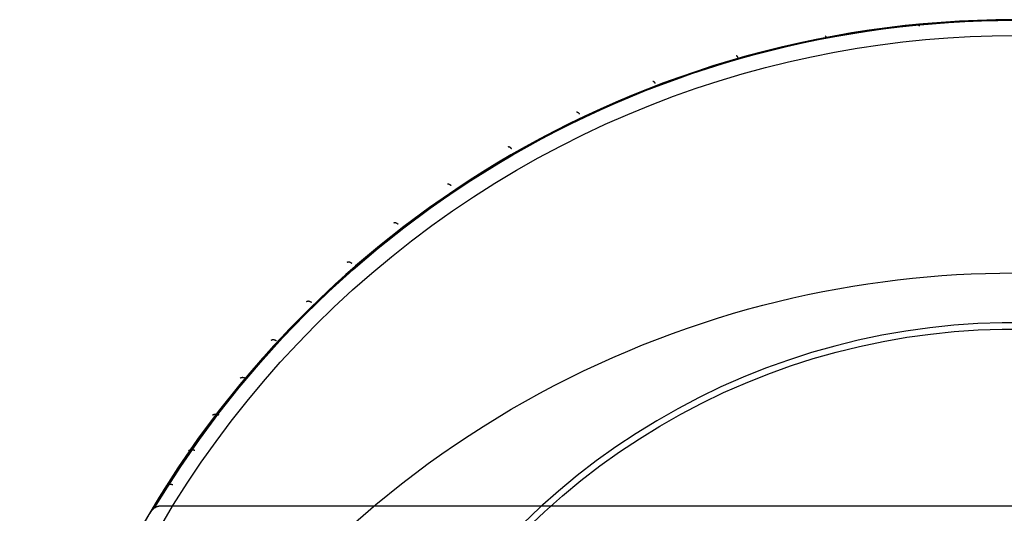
# Model space of a CAD drawing. Header units: millimetres. Extents: x -126 to 126, y -126 to 126.
# Tile 2 of 4: x -125 to -1, y 64 to 126. Entities that reach past the tile are written whole.
import ezdxf

# ---------------------------------------------------------------- set-up
doc = ezdxf.new("R2010")
doc.units = ezdxf.units.MM
doc.header["$MEASUREMENT"] = 0
doc.layers.add('Predefinito', color=5, linetype='Continuous')

msp = doc.modelspace()

# ---------------------------------------------------------------- linework, layer by layer
at = {"layer": 'Predefinito'}
for points in [[(-109.4798840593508, 62.37110698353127), (-107.2618396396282, 66.11276546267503), (-104.915969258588, 69.77563610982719), (-102.4450685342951, 73.35535381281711), (-99.85208208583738, 76.8476525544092), (-97.1401000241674, 80.24837049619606), (-94.31235426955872, 83.55345493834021), (-91.37221470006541, 86.75896714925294), (-88.3231851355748, 89.86108705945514), (-85.16889916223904, 92.85611781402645), (-81.91311580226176, 95.74049017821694), (-78.55971503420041, 98.51076679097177), (-75.11269316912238, 101.1636462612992), (-71.57615808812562, 103.6959671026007), (-67.95432434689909, 106.1047115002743), (-64.25150815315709, 108.3870089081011), (-60.47212222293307, 110.5401394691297), (-56.62067052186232, 112.5615372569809), (-52.7017428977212, 114.448793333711), (-48.72000961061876, 116.1996586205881), (-44.68021576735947, 117.8120465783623), (-40.5871756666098, 119.2840356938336), (-36.44576706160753, 120.6138717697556), (-32.26092534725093, 121.7999700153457), (-28.03763767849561, 122.8409169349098), (-23.78093702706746, 123.7354720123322), (-19.49589618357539, 124.4825691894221), (-15.18762171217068, 125.0813181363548), (-10.86124786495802, 125.5310053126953), (-6.521930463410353, 125.8310948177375), (-2.174840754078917, 125.981229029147), (2.174840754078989, 125.981229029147)], [(-107.1165957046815, 62.46627029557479), (-105.4888990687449, 65.17739004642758), (-103.7874433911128, 67.85400941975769), (-102.0133000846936, 70.49316708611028), (-100.1676972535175, 73.09194502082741), (-98.25201755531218, 75.64747878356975), (-96.26779525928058, 78.15696767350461), (-94.21671250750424, 80.61768468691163), (-92.10059479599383, 83.02698620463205), (-89.92140569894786, 85.38232133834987), (-87.6812408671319, 87.6812408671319), (-85.38232133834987, 89.92140569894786), (-83.02698620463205, 92.10059479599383), (-80.61768468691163, 94.21671250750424), (-78.15696767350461, 96.26779525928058), (-75.64747878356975, 98.25201755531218), (-73.09194502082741, 100.1676972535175), (-70.49316708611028, 102.0133000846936), (-67.85400941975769, 103.7874433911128), (-65.17739004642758, 105.4888990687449), (-62.46627029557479, 107.1165957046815), (-59.7236444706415, 108.6696199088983), (-56.95252953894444, 110.1472168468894), (-54.15595491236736, 111.5487899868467), (-51.33695238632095, 112.8739000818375), (-48.49854630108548, 114.1222634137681), (-45.64374398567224, 115.2937493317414), (-42.77552653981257, 116.3883771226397), (-39.89684000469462, 117.4063122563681), (-37.01058696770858, 118.3478620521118), (-34.11961864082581, 119.2134708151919), (-31.22672744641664, 120.0037144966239), (-28.33464013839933, 120.7192949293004), (-25.44601148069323, 121.3610336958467), (-22.56341849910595, 121.9298656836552), (-19.68935531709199, 122.4268323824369), (-16.82622858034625, 122.8530749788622), (-13.97635346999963, 123.2098273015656), (-11.14195029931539, 123.498408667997), (-8.325141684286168, 123.7202166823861), (-5.527950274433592, 123.8767200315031), (-2.752297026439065, 123.9694513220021), (-7.6e-15, 124)], [(-77.37273279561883, 99.4457652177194), (-80.66637096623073, 96.79326730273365), (-83.86914109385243, 94.0317349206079), (-86.97743536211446, 91.16427884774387), (-89.9877523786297, 88.19412918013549), (-92.89670111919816, 85.12463169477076), (-95.70100474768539, 81.95924408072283), (-98.39750430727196, 78.70153204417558), (-100.9831622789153, 75.35516529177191), (-103.4550660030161, 71.92391339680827), (-105.8104309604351, 68.41164155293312), (-108.0466039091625, 64.82230622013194), (-110.1610658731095, 61.15995066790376), (-112.1514349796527, 57.42870042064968), (-114.015469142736, 53.63275861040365), (-115.7510685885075, 49.77640124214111), (-117.3562782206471, 45.86397237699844), (-118.829289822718, 41.89987923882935), (-120.1684440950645, 37.8885872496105), (-121.3722325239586, 33.83461499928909), (-122.4392990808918, 29.74252915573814), (-123.368441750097, 25.61693932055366), (-124.1586138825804, 21.46249283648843), (-124.8089253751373, 17.28386955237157)], [(1.518764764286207, 87.97694785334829), (-1.518764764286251, 87.97694785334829), (-4.554484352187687, 87.8721040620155), (-7.584776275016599, 87.66254142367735), (-10.60602927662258, 87.34850967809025), (-13.61464287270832, 86.93038306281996), (-16.60703164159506, 86.40865986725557), (-19.5796294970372, 85.78396183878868), (-22.5288939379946, 85.0570334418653), (-25.45131027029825, 84.22874097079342), (-28.34339579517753, 83.30007151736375), (-31.20170395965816, 82.27213179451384), (-34.02282846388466, 81.14614681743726), (-36.80340732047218, 79.92345844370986), (-39.54012686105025, 78.60552377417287), (-42.22972568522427, 77.19391341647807), (-44.86899854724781, 75.69030961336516), (-47.45480017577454, 74.09650423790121), (-49.98404902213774, 72.41439665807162), (-52.45373093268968, 70.64599147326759), (-54.86090274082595, 68.79339612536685), (-57.2026957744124, 66.8588183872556), (-59.47631927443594, 64.84456373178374), (-61.67906372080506, 62.75303258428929)], [(-61.12601803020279, 62.1903571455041), (-58.94302450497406, 64.26313456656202), (-56.68978746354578, 66.25932839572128), (-54.36899213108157, 68.17655973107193), (-51.98340424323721, 70.01254377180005), (-49.53586675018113, 71.76509254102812), (-47.02929642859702, 73.43211749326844), (-44.46668040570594, 75.01163200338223), (-41.85107259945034, 76.50175373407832), (-39.18559007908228, 77.90070687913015), (-36.47340935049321, 79.20682427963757), (-33.71776257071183, 80.41854941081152), (-30.9219336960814, 81.5344382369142), (-28.089254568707, 82.55316093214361), (-25.2231009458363, 83.4735034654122), (-22.32688847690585, 84.29436904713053), (-19.40406863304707, 85.0147794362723), (-16.45812459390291, 85.63387610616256), (-13.49256709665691, 86.15092126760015), (-10.51093025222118, 86.56529874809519), (-7.516767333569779, 86.87651472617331), (-4.513646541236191, 87.08419831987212), (-1.505146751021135, 87.18810202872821), (1.505146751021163, 87.18810202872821)], [(-107.1912921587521, 65.00000000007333), (107.191292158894, 64.99999999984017)]]:
    msp.add_lwpolyline(points, dxfattribs=at)
at = {"layer": 'Predefinito', "extrusion": (0, -0.6958252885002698, 0.7182110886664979)}
msp.add_lwpolyline([(-107.191292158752, 46.68372076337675), (-105.001271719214, 51.58082738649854), (-102.6875336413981, 56.39095202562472), (-100.2527573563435, 61.10514534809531), (-97.70006272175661, 65.71467428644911), (-95.03299844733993, 70.2110741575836), (-92.25552672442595, 74.58619927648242), (-89.37200418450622, 78.83227144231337), (-86.38715937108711, 82.94192569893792), (-83.30606696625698, 86.90825280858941), (-80.13411906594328, 90.72483792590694), (-76.87699384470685, 94.3857950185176), (-73.54062199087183, 97.88579664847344), (-71.84463228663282, 99.5739332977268), (-70.131151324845, 101.2200988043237), (-68.40097547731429, 102.8237945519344), (-66.6549100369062, 104.3845605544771), (-64.89376802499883, 105.9019757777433), (-63.11836899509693, 107.3756583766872), (-61.32953783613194, 108.8052658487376), (-59.52810357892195, 110.1904951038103), (-57.7148982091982, 111.5310824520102), (-55.89075549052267, 112.8268035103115), (-54.05650980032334, 114.0774730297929), (-52.21299498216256, 115.2829446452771), (-50.36104321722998, 116.4431105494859), (-48.50148391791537, 117.557901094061), (-46.63514264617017, 118.627284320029), (-44.76284005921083, 119.6512654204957), (-42.88539088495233, 120.629886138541), (-41.00360292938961, 121.5632241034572), (-39.11827611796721, 122.4513921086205), (-37.2302015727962, 123.2945373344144), (-35.34016072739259, 124.0928405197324), (-33.4489244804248, 124.8465150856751), (-31.55725238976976, 125.5558062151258), (-29.66589190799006, 126.220989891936), (-27.77557766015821, 126.8423719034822), (-25.88703076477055, 127.4202868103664), (-24.00095819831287, 127.9550968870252), (-22.11805220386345, 128.4471910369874), (-20.23898974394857, 128.896983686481), (-18.3644319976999, 129.3049136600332), (-16.49502390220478, 129.671443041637), (-14.6313937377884, 129.9970560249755), (-12.7741527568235, 130.2822577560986), (-10.92389485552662, 130.5275731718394), (-9.081196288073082, 130.7335458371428), (-7.246615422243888, 130.9007367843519), (-5.420692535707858, 131.0297233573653), (-3.60394965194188, 131.1210980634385), (-1.79689041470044, 131.1754674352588), (1.367368e-10, 131.1934509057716), (1.796890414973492, 131.1754674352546), (3.603949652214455, 131.1210980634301), (5.420692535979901, 131.0297233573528), (7.246615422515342, 130.9007367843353), (9.081196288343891, 130.733545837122), (10.92389485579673, 130.5275731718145), (12.77415275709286, 130.2822577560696), (14.63139373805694, 129.9970560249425), (16.49502390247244, 129.6714430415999), (18.36443199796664, 129.3049136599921), (20.23898974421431, 128.896983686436), (22.11805220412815, 128.4471910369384), (24.00095819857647, 127.9550968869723), (25.88703076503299, 127.4202868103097), (27.77557766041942, 126.8423719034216), (29.66589190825, 126.2209898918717), (31.55725239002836, 125.5558062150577), (33.448924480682, 124.8465150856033), (35.34016072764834, 124.092840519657), (37.23020157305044, 123.2945373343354), (39.1182761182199, 122.4513921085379), (41.00360292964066, 121.5632241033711), (42.88539088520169, 120.6298861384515), (44.76284005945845, 119.6512654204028), (46.63514264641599, 118.6272843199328), (48.50148391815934, 117.5579010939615), (50.36104321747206, 116.4431105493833), (52.21299498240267, 115.2829446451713), (54.05650980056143, 114.077473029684), (55.89075549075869, 112.8268035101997), (57.7148982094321, 111.5310824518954), (59.52810357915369, 110.1904951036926), (61.32953783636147, 108.8052658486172), (63.11836899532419, 107.375658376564), (64.89376802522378, 105.9019757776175), (66.65491003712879, 104.3845605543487), (68.40097547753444, 102.8237945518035), (70.1311513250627, 101.2200988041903), (71.84463228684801, 99.57393329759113), (73.54062199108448, 97.88579664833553), (76.87699384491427, 94.38579501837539), (80.1341190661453, 90.72483792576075), (83.30606696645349, 86.9082528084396), (86.38715937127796, 82.94192569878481), (89.37200418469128, 78.83227144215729), (92.25552672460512, 74.58619927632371), (95.0329984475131, 70.2110741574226), (97.70006272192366, 65.71467428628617), (100.2527573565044, 61.10514534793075), (102.6875336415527, 56.39095202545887), (105.0012717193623, 51.5808273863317), (107.191292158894, 46.68372076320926)], dxfattribs=at)
at = {"layer": 'Predefinito', "extrusion": (0.9835308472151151, 0.1298097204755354, 0.1257637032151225)}
msp.add_lwpolyline([(126.0000000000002, 58.01668451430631), (125.9996956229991, 57.99201345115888), (125.998776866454, 57.96723988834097), (125.9972360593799, 57.94238618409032), (125.9950665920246, 57.9174752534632), (125.9922629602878, 57.89253050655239), (125.9888208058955, 57.86757578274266), (125.9847369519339, 57.84263528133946), (125.9800094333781, 57.81773348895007), (125.9746375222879, 57.79289510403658), (125.9686217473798, 57.76814495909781), (125.9619639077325, 57.74350794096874), (125.9546670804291, 57.71900890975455), (125.9467356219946, 57.69467261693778), (125.9381751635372, 57.67052362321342), (125.9289925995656, 57.6465862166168), (125.9191960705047, 57.62288433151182), (125.9087949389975, 57.59944146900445), (125.8977997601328, 57.57628061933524), (125.8862222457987, 57.55342418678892), (125.8740752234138, 57.5308939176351), (125.8613725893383, 57.50871083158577), (125.8481292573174, 57.4868951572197), (125.8343611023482, 57.4654662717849), (125.8200849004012, 57.44444264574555), (125.8053182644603, 57.42384179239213), (125.7900795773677, 57.40368022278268), (125.7743879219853, 57.38397340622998), (125.7582630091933, 57.36473573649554), (125.7417251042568, 57.34598050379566), (125.724794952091, 57.32771987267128), (125.707493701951, 57.30996486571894), (125.6898428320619, 57.29272535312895)], dxfattribs=at)
at = {"layer": 'Predefinito', "extrusion": (0.9958411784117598, 0.06543351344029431, 0.06339402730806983)}
msp.add_lwpolyline([(125.9999999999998, 59.14243582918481), (125.999700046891, 59.11794468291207), (125.9987947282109, 59.09335333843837), (125.9972766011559, 59.0686836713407), (125.9951392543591, 59.04395809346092), (125.9923773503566, 59.01919949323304), (125.9889866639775, 58.99443117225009), (125.9849641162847, 58.96967677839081), (125.9803078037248, 58.94496023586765), (125.975017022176, 58.92030567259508), (125.9690922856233, 58.89573734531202), (125.9625353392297, 58.87127956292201), (125.9553491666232, 58.84695660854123), (125.9475379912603, 58.82279266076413), (125.9391072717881, 58.79881171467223), (125.9300636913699, 58.77503750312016), (125.9204151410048, 58.75149341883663), (125.9101706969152, 58.72820243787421), (125.8993405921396, 58.70518704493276), (125.887936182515, 58.68246916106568), (125.8759699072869, 58.66007007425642), (125.8634552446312, 58.63801037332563), (125.8504066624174, 58.61630988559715), (125.8368395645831, 58.5949876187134), (125.8227702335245, 58.5740617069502), (125.8082157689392, 58.55354936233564), (125.7931940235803, 58.53346683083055), (125.7777235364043, 58.51382935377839), (125.7618234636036, 58.49465113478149), (125.7455135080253, 58.47594531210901), (125.7288138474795, 58.45772393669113), (125.7117450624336, 58.43999795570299), (125.6943280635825, 58.42277720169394)], dxfattribs=at)
at = {"layer": 'Predefinito', "extrusion": (0.9635468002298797, 0.1921500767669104, 0.1861609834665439)}
msp.add_lwpolyline([(125.9999999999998, 56.18408747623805), (125.9996882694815, 56.15912022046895), (125.9987471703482, 56.13404659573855), (125.9971686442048, 56.10888977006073), (125.9949457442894, 56.08367350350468), (125.9920726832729, 56.05842208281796), (125.9885448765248, 56.0331602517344), (125.9843589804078, 56.00791313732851), (125.9795129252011, 55.98270617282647), (125.9740059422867, 55.9575650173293), (125.9678385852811, 55.93251547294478), (125.9610127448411, 55.90758339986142), (125.9535316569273, 55.88279462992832), (125.9453999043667, 55.85817487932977), (125.936623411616, 55.83374966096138), (125.9272094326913, 55.80954419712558), (125.9171665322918, 55.78558333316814), (125.9065045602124, 55.76189145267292), (125.895234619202, 55.73849239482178), (125.8833690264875, 55.71540937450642), (125.8709212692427, 55.69266490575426), (125.8579059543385, 55.67028072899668), (125.8443387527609, 55.64827774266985), (125.8302363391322, 55.62667593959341), (125.8156163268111, 55.60549434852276), (125.8004971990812, 55.58475098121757), (125.7848982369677, 55.5644627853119), (125.768839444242, 55.54464560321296), (125.7523414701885, 55.52531413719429), (125.7354255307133, 55.50648192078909), (125.7181133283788, 55.48816129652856), (125.7004269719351, 55.47036340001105), (125.6823888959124, 55.45309815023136)], dxfattribs=at)
at = {"layer": 'Predefinito', "extrusion": (0.9366215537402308, 0.2516200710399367, 0.2437773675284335)}
msp.add_lwpolyline([(126, 53.70468576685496), (125.9996780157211, 53.6793112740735), (125.9987057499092, 53.65382492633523), (125.9970745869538, 53.62825103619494), (125.9947770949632, 53.60261455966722), (125.9918070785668, 53.57694102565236), (125.9881596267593, 53.55125646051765), (125.9838311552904, 53.52558730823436), (125.9788194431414, 53.49996034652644), (125.9731236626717, 53.47440259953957), (125.9667444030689, 53.44894124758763), (125.9596836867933, 53.42360353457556), (125.9519449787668, 53.39841667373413), (125.9435331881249, 53.37340775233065), (125.9344546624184, 53.34860363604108), (125.9247171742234, 53.32403087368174), (125.9143299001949, 53.29971560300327), (125.9033033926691, 53.27568345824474), (125.8916495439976, 53.25195948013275), (125.8793815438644, 53.22856802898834), (125.8665138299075, 53.20553270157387), (125.8530620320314, 53.18287625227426), (125.839042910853, 53.16062051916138), (125.8244742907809, 53.13878635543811), (125.8093749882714, 53.11739356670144), (125.7937647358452, 53.09646085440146), (125.7776641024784, 53.07600576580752), (125.7610944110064, 53.05604465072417), (125.7440776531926, 53.03659262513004), (125.7266364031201, 53.01766354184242), (125.7087937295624, 52.99926996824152), (125.6905731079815, 52.98142317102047), (125.6719983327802, 52.96413310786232)], dxfattribs=at)
at = {"layer": 'Predefinito', "extrusion": (0.9036618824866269, 0.3075715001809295, 0.2979848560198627)}
msp.add_lwpolyline([(125.9999999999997, 50.65291589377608), (125.9996649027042, 50.62702994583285), (125.9986527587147, 50.60102497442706), (125.9969542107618, 50.5749267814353), (125.9945611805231, 50.54876188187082), (125.9914669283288, 50.52255742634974), (125.9876661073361, 50.49634111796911), (125.9831548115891, 50.47014112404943), (125.9779306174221, 50.44398598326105), (125.971992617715, 50.41790450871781), (125.9653414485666, 50.39192568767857), (125.9579793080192, 50.36607857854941), (125.9499099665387, 50.34039220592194), (125.9411387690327, 50.31489545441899), (125.9316726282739, 50.28961696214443), (125.9215200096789, 50.2645850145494), (125.9106909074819, 50.23982743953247), (125.8991968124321, 50.21537150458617), (125.8870506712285, 50.19124381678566), (125.8742668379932, 50.16747022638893), (125.8608610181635, 50.14407573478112), (125.846850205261, 50.12108440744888), (125.8322526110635, 50.09851929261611), (125.8170875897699, 50.07640234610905), (125.8013755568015, 50.05475436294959), (125.7851379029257, 50.03359491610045), (125.7683969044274, 50.0129423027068), (125.7511756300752, 49.99281349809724), (125.733497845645, 49.9732241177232), (125.7153879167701, 49.95418838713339), (125.6968707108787, 49.93571911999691), (125.6779714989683, 49.91782770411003), (125.6587158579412, 49.9005240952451)], dxfattribs=at)
at = {"layer": 'Predefinito', "extrusion": (0.865661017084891, 0.3595584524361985, 0.3483514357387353)}
msp.add_lwpolyline([(125.9999999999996, 47.11047389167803), (125.9996489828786, 47.08398028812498), (125.9985883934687, 47.05735872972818), (125.9968079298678, 47.030636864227), (125.9942986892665, 47.00384314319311), (125.9910532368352, 46.97700673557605), (125.987065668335, 46.95015743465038), (125.9823316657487, 46.92332555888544), (125.9768485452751, 46.89654184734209), (125.9706152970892, 46.86983735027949), (125.9636326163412, 46.84324331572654), (125.9559029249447, 46.81679107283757), (125.947430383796, 46.79051191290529), (125.9382208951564, 46.76443696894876), (125.9282820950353, 46.73859709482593), (125.9176233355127, 46.71302274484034), (125.9062556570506, 46.68774385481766), (125.8941917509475, 46.66278972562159), (125.8814459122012, 46.63818891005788), (125.8680339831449, 46.61396910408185), (125.8539732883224, 46.59015704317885), (125.8392825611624, 46.56677840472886), (125.8239818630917, 46.54385771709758), (125.8080924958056, 46.5214182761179), (125.7916369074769, 46.49948206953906), (125.7746385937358, 46.47806970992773), (125.7571219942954, 46.45720037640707), (125.7391123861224, 46.43689176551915), (125.7206357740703, 46.41716005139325), (125.7017187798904, 46.39801985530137), (125.6823885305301, 46.37948422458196), (125.6626725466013, 46.3615646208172), (125.6425986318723, 46.34427091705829)], dxfattribs=at)
at = {"layer": 'Predefinito', "extrusion": (0.8236181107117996, 0.4073296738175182, 0.3946336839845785)}
msp.add_lwpolyline([(126.0000000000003, 43.15974355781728), (125.9996303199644, 43.13255489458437), (125.9985128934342, 43.10522749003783), (125.9966362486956, 43.07779120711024), (125.9939904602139, 43.05027682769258), (125.9905672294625, 43.02271595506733), (125.9863599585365, 42.99514090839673), (125.9813638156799, 42.96758460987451), (125.9755757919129, 42.94008046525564), (125.9689947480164, 42.91266223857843), (125.961621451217, 42.88536392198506), (125.9534586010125, 42.85821960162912), (125.9445108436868, 42.83126332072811), (125.9347847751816, 42.80452894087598), (125.9242889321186, 42.77805000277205), (125.9130337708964, 42.75185958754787), (125.9010316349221, 42.72599017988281), (125.8882967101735, 42.70047353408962), (125.8748449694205, 42.67534054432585), (125.8606941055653, 42.65062112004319), (125.8458634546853, 42.62634406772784), (125.830373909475, 42.60253697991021), (125.8142478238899, 42.57922613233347), (125.7975089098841, 42.55643639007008), (125.7801821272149, 42.53419112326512), (125.7622935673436, 42.51251213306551), (125.7438703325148, 42.49141958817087), (125.7249404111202, 42.47093197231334), (125.7055325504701, 42.45106604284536), (125.6856761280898, 42.4318368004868), (125.6654010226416, 42.41325747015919), (125.6447374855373, 42.39533949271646), (125.6237160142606, 42.37809252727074)], dxfattribs=at)
at = {"layer": 'Predefinito', "extrusion": (0.7784746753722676, 0.4508038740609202, 0.4367528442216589)}
msp.add_lwpolyline([(125.9999999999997, 38.87857557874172), (125.9996089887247, 38.85061364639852), (125.9984265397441, 38.8225002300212), (125.9964397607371, 38.79426779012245), (125.9936374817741, 38.76594984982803), (125.9900103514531, 38.7375808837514), (125.9855509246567, 38.70919619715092), (125.9802537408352, 38.68083179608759), (125.9741153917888, 38.65252424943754), (125.9671345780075, 38.62431054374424), (125.9593121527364, 38.59622793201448), (125.9506511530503, 38.56831377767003), (125.9411568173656, 38.54060539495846), (125.930836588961, 38.51313988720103), (125.9197001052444, 38.48595398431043), (125.9077591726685, 38.45908388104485), (125.8950277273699, 38.43256507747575), (125.8815217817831, 38.40643222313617), (125.8672593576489, 38.38071896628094), (125.8522604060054, 38.35545780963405), (125.8365467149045, 38.33067997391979), (125.8201418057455, 38.30641527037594), (125.8030708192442, 38.28269198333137), (125.7853603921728, 38.25953676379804), (125.7670385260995, 38.23697453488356), (125.7481344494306, 38.21502840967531), (125.728678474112, 38.1937196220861), (125.7087018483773, 38.17306747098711), (125.6882366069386, 38.15308927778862), (125.6673154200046, 38.13380035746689), (125.6459714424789, 38.11521400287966), (125.6242381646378, 38.09734148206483), (125.6021492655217, 38.08019204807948)], dxfattribs=at)
at = {"layer": 'Predefinito', "extrusion": (0.7310718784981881, 0.4900357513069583, 0.4747619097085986)}
msp.add_lwpolyline([(126.0000000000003, 34.33673951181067), (125.9995850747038, 34.30793537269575), (125.9983296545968, 34.27896494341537), (125.9962191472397, 34.24986367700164), (125.9932408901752, 34.22066826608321), (125.9893842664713, 34.19141651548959), (125.9846408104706, 34.16214720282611), (125.97900430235, 34.13289992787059), (125.9724708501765, 34.10371495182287), (125.9650389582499, 34.07463302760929), (125.9567095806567, 34.04569522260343), (125.9474861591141, 34.01694273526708), (125.9373746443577, 33.98841670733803), (125.9263835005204, 33.96015803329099), (125.914523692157, 33.93220716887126), (125.9018086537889, 33.90460394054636), (125.8882542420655, 33.87738735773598), (125.8738786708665, 33.85059542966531), (125.8587024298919, 33.82426498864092), (125.8427481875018, 33.79843152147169), (125.826040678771, 33.77312901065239), (125.808606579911, 33.74838978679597), (125.7904743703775, 33.7242443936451), (125.7716741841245, 33.70072146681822), (125.7522376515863, 33.67784762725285), (125.7321977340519, 33.655647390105), (125.711588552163, 33.63414308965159), (125.6904452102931, 33.61335482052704), (125.6688036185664, 33.59330039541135), (125.6467003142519, 33.5739953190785), (125.6241722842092, 33.55545277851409), (125.6012567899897, 33.53768364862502), (125.577991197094, 33.52069651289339)], dxfattribs=at)
at = {"layer": 'Predefinito', "extrusion": (0.6821278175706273, 0.5251796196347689, 0.5088103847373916)}
msp.add_lwpolyline([(126.0000000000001, 29.59398688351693), (125.9995586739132, 29.56428069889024), (125.9982226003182, 29.53439124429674), (125.9959751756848, 29.50435737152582), (125.9928019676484, 29.47421938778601), (125.9886908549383, 29.44401890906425), (125.983632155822, 29.41379869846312), (125.9776187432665, 29.38360249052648), (125.970646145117, 29.35347480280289), (125.9627126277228, 29.32346073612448), (125.953819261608, 29.29360576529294), (125.9439699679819, 29.26395552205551), (125.9331715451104, 29.23455557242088), (125.9214336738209, 29.20545119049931), (125.9087689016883, 29.17668713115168), (125.89519260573, 29.14830740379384), (125.8807229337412, 29.12035504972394), (125.8653807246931, 29.09287192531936), (125.8491894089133, 29.06589849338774), (125.8321748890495, 29.03947362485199), (125.8143654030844, 29.0136344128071), (125.7957913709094, 28.98841600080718), (125.7764852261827, 28.96385142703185), (125.7564812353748, 28.93997148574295), (125.7358153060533, 28.9168046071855), (125.7145247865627, 28.89437675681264), (125.6926482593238, 28.87271135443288), (125.6702253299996, 28.85182921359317), (125.6472964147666, 28.83174850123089), (125.6239025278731, 28.81248471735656), (125.6000850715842, 28.79405069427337), (125.5758856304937, 28.77645661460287), (125.5513457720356, 28.75971004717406)], dxfattribs=at)
at = {"layer": 'Predefinito', "extrusion": (0, 1, 0)}
msp.add_lwpolyline([(81.64546747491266, 29.40200367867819), (-81.64546747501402, 29.40200367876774)], dxfattribs=at)
at = {"layer": 'Predefinito', "extrusion": (0.632231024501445, 0.5564555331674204, 0.5391114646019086)}
msp.add_lwpolyline([(126, 24.69943135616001), (125.9995298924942, 24.66877203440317), (125.9981057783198, 24.63791017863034), (125.9957086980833, 24.60688845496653), (125.9923221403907, 24.57575124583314), (125.9879322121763, 24.54454448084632), (125.9825277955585, 24.51331544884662), (125.976100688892, 24.4821125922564), (125.9686457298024, 24.45098528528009), (125.9601608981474, 24.41998359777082), (125.9506473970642, 24.3891580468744), (125.9401097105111, 24.35855933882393), (125.9285556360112, 24.32823810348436), (125.9159962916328, 24.2982446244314), (125.9024460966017, 24.26862856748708), (125.8879227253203, 24.23943871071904), (125.8724470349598, 24.21072267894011), (125.8560429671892, 24.18252668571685), (125.8387374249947, 24.15489528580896), (125.8205601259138, 24.12787114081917), (125.8015434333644, 24.10149480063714), (125.7817221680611, 24.07580450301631), (125.7611334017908, 24.05083599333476), (125.7398162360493, 24.02662236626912), (125.7178115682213, 24.00319393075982), (125.6951618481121, 23.98057809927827), (125.6719108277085, 23.95879930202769), (125.648103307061, 23.93787892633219), (125.6237848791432, 23.91783528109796), (125.5990016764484, 23.89868358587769), (125.5738001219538, 23.88043598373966), (125.5482266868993, 23.86310157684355), (125.5223276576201, 23.84668648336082)], dxfattribs=at)
at = {"layer": 'Predefinito', "extrusion": (0.5818454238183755, 0.5841206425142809, 0.565914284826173)}
msp.add_lwpolyline([(126, 19.69186642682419), (125.9994988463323, 19.6602111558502), (125.9979796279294, 19.62833169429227), (125.9954206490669, 19.59627494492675), (125.9918029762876, 19.564089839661), (125.9871106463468, 19.53182714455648), (125.9813308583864, 19.49953924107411), (125.9744541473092, 19.46727988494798), (125.9664745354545, 19.43510394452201), (125.9573896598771, 19.40306712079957), (125.9472008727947, 19.37122565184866), (125.9359133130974, 19.33963600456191), (125.9235359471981, 19.30835455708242), (125.910081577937, 19.27743727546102), (125.8955668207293, 19.24693938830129), (125.8800120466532, 19.21691506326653), (125.8634412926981, 19.18741708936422), (125.8458821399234, 19.15849656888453), (125.8273655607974, 19.1302026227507), (125.8079257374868, 19.10258211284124), (125.7875998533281, 19.07567938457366), (125.7664278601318, 19.04953603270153), (125.7444522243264, 19.02419069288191), (125.7217176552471, 18.99967886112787), (125.6982708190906, 18.97603274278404), (125.6741600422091, 18.95328113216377), (125.6494350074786, 18.9314493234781), (125.6241464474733, 18.91055905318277), (125.598345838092, 18.89062847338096), (125.5720850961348, 18.87167215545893), (125.5454162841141, 18.85370112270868), (125.5183913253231, 18.83672291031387), (125.4910617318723, 18.82074165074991)], dxfattribs=at)
at = {"layer": 'Predefinito', "extrusion": (0.5313222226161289, 0.6084467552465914, 0.5894821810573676)}
msp.add_lwpolyline([(126, 14.60065867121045), (125.9994656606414, 14.56797238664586), (125.9978446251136, 14.53503775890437), (125.9951120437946, 14.50190635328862), (125.9912461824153, 14.4686321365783), (125.9862286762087, 14.43527125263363), (125.9800447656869, 14.40188176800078), (125.9726835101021, 14.36852338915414), (125.964137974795, 14.33525715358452), (125.9544053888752, 14.30214509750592), (125.9434872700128, 14.2692499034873), (125.9313895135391, 14.23663453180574), (125.9181224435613, 14.20436183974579), (125.9110548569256, 14.18837351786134), (125.9037008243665, 14.17249419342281), (125.8960628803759, 14.15673152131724), (125.8881438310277, 14.14109307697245), (125.8799467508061, 14.12558634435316), (125.8714749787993, 14.11021870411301), (125.8627321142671, 14.09499742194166), (125.8537220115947, 14.07992963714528), (125.8444487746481, 14.06502235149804), (125.8349167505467, 14.05028241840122), (125.8251305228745, 14.03571653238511), (125.8150949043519, 14.02133121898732), (125.8048149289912, 14.0071328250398), (125.7942958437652, 13.99312750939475), (125.7835430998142, 13.9793212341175), (125.7725623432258, 13.96571975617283), (125.7499402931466, 13.93915314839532), (125.7264783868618, 13.9134693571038), (125.7022277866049, 13.88870633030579), (125.677241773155, 13.86489812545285), (125.6515753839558, 13.84207478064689), (125.6252850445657, 13.82026222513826), (125.5984281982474, 13.79948222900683), (125.5710629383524, 13.77975239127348), (125.5432476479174, 13.76108616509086), (125.5150406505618, 13.74349291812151), (125.4864998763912, 13.72697802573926), (125.4576825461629, 13.71154299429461)], dxfattribs=at)
at = {"layer": 'Predefinito', "extrusion": (0.4809151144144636, 0.6297038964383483, 0.6100767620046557)}
msp.add_lwpolyline([(126.0000000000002, 9.446925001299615), (125.9994304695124, 9.413179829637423), (125.9977012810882, 9.37915956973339), (125.9947839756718, 9.344920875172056), (125.9906536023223, 9.310523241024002), (125.9881267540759, 9.293284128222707), (125.9852890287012, 9.276028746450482), (125.9821384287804, 9.258765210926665), (125.9786732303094, 9.241501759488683), (125.974891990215, 9.224246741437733), (125.9707935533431, 9.207008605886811), (125.966377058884, 9.189795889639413), (125.9616419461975, 9.172617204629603), (125.9565879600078, 9.155481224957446), (125.9512151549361, 9.138396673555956), (125.9455238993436, 9.121372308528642), (125.939514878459, 9.104416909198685), (125.9331890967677, 9.087539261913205), (125.9265478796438, 9.070748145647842), (125.9195928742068, 9.054052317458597), (125.9123260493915, 9.037460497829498), (125.9047496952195, 9.020981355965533), (125.8968664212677, 9.00462349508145), (125.8886791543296, 8.988395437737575), (125.8801911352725, 8.972305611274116), (125.871405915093, 8.956362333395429), (125.8623273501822, 8.940573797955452), (125.8529595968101, 8.924948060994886), (125.8433071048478, 8.909493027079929), (125.8333746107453, 8.89421643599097), (125.8231671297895, 8.879125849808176), (125.8126899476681, 8.864228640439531), (125.8019486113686, 8.84953197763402), (125.7909489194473, 8.835042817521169), (125.7796969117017, 8.820767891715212), (125.768198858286, 8.80671369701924), (125.7564612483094, 8.792886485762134), (125.7444907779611, 8.779292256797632), (125.7322943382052, 8.765936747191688), (125.7198790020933, 8.752825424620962), (125.7072520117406, 8.739963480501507), (125.6944207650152, 8.727355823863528), (125.6813928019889, 8.715007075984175), (125.6681757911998, 8.702921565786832), (125.6547775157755, 8.691103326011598), (125.6412058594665, 8.679556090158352), (125.6274687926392, 8.668283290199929), (125.6135743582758, 8.6572880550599), (125.5995306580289, 8.646573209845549), (125.5853458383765, 8.636141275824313), (125.5710280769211, 8.625994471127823), (125.5565855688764, 8.616134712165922), (125.5420265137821, 8.606563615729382), (125.5125915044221, 8.588292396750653), (125.4827882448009, 8.571187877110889), (125.4526812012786, 8.55525256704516), (125.4223337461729, 8.540484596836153)], dxfattribs=at)
at = {"layer": 'Predefinito', "extrusion": (0.4307962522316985, 0.6481490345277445, 0.6279469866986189)}
msp.add_lwpolyline([(126.0000000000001, 4.244787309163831), (125.9993934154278, 4.209962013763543), (125.9986284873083, 4.19243137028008), (125.9975501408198, 4.174832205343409), (125.9961544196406, 4.157172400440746), (125.9944376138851, 4.139460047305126), (125.992396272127, 4.121703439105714), (125.9900272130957, 4.103911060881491), (125.9873275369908, 4.086091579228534), (125.9842946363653, 4.068253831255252), (125.9809262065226, 4.050406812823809), (125.9772202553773, 4.032559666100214), (125.9731751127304, 4.014721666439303), (125.9687894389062, 3.996902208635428), (125.9640622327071, 3.979110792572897), (125.9589928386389, 3.961357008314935), (125.9535809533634, 3.943650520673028), (125.9478266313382, 3.926001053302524), (125.9417302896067, 3.908418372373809), (125.9352927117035, 3.890912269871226), (125.928515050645, 3.873492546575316), (125.9213988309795, 3.856168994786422), (125.9139459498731, 3.83895138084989), (125.906158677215, 3.821849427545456), (125.898039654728, 3.804872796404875), (125.889591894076, 3.788031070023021), (125.8808187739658, 3.771333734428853), (125.8717240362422, 3.754790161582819), (125.8623117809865, 3.738409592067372), (125.8525864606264, 3.72220111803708), (125.8425528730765, 3.706173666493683), (125.8322161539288, 3.690335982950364), (125.8215817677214, 3.674696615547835), (125.8106554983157, 3.659263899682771), (125.7994434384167, 3.644045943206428), (125.7879519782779, 3.629050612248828), (125.7761877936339, 3.614285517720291), (125.764157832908, 3.599758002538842), (125.751869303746, 3.585475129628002), (125.7393296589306, 3.571443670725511), (125.7265465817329, 3.557670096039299), (125.71352797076, 3.544160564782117), (125.7002819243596, 3.530920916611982), (125.6868167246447, 3.517956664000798), (125.6731408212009, 3.505272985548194), (125.6592628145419, 3.492874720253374), (125.6451914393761, 3.480766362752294), (125.63093554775, 3.468952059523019), (125.6165040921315, 3.457435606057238), (125.6019061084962, 3.446220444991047), (125.5871506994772, 3.435309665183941), (125.5722470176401, 3.424706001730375), (125.5572042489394, 3.414411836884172), (125.542031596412, 3.404429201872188), (125.5267382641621, 3.394759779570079), (125.5113334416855, 3.385404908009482), (125.4958262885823, 3.376365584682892), (125.4802259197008, 3.367642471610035), (125.4645413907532, 3.359235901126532), (125.4487816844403, 3.351145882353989), (125.4329556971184, 3.343372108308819), (125.4170722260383, 3.335913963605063), (125.38516745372, 3.32194060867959)], dxfattribs=at)
at = {"layer": 'Predefinito', "extrusion": (-1.124032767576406e-07, -8.015178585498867e-08, 0.9999999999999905)}
msp.add_lwpolyline([(-108.4935970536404, 64.071360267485), (-108.4665445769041, 64.11606255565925), (-108.4386242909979, 64.16002847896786), (-108.4098402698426, 64.20326149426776), (-108.3801965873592, 64.24576505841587), (-108.3496953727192, 64.28754097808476), (-108.3183309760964, 64.32858445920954), (-108.2860958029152, 64.36888905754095), (-108.2529822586, 64.40844832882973), (-108.2189809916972, 64.44725433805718), (-108.1840733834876, 64.48529128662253), (-108.1482379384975, 64.5225409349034), (-108.1114531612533, 64.55898504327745), (-108.0736932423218, 64.5946017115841), (-108.0349226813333, 64.62936081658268), (-107.9951030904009, 64.66322978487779), (-107.9542743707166, 64.696101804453), (-107.9126538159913, 64.72774275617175), (-107.8702354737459, 64.75810480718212), (-107.8269945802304, 64.78714825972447), (-107.7828996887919, 64.81482270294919), (-107.737915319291, 64.84107126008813), (-107.6919965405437, 64.865821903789), (-107.6686714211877, 64.87761093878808), (-107.6450926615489, 64.88899337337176), (-107.6212523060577, 64.89995645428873), (-107.5971797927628, 64.91046957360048), (-107.5729648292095, 64.92048039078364), (-107.5486089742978, 64.92997640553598), (-107.5241090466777, 64.93894599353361), (-107.4994618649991, 64.94737753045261), (-107.4746640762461, 64.95525876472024), (-107.4497113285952, 64.962573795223), (-107.424598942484, 64.96930552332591), (-107.3993222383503, 64.97543685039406), (-107.3738762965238, 64.98094980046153), (-107.3482546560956, 64.98582076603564), (-107.3224503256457, 64.99002420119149), (-107.2964563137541, 64.99353456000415), (-107.2702669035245, 64.996323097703), (-107.243981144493, 64.99834886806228), (-107.2176566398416, 64.99958288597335), (-107.1912921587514, 65.0000000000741)], dxfattribs=at)
at = {"layer": 'Predefinito'}
for points in [[(-1.1648e-12, 125.9999997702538, 59.52221822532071), (-2.298971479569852, 125.9790302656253, 59.50207769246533), (-4.591458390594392, 125.9163306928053, 59.44185111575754), (-6.876944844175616, 125.8122144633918, 59.34183102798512), (-9.154914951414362, 125.6669949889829, 59.2023099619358), (-11.42485282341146, 125.4809856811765, 59.02358045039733), (-13.68624257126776, 125.2544999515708, 58.80593502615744), (-15.93856830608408, 124.9878512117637, 58.54966622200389), (-18.18131413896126, 124.6813528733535, 58.25506657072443), (-20.4139928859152, 124.3353090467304, 57.92242860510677), (-22.63615078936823, 123.9500102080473, 57.55204485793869), (-24.84732210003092, 123.5257493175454, 57.14420786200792), (-27.04704106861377, 123.062819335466, 56.6992101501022), (-29.23432474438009, 122.5615597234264, 56.21742513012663), (-31.40646235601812, 122.022955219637, 55.69981823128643), (-33.56039642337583, 121.4482666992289, 55.14757001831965), (-35.69306946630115, 120.8387550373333, 54.56186105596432), (-37.8014590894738, 120.1959007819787, 53.94402765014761), (-39.88929283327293, 119.5192578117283, 53.29360951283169), (-41.95692706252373, 118.8091792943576, 52.61099723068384), (-44.0047181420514, 118.0660183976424, 51.89658139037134), (-46.03134733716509, 117.290701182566, 51.15137034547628), (-48.03447866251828, 116.4846659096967, 50.37677060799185), (-50.01294260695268, 115.6490340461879, 49.57377000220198), (-51.96556965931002, 114.7849270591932, 48.74335635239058), (-53.89294624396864, 113.8926518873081, 47.88579586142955), (-55.7960840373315, 112.9723649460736, 47.00127761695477), (-57.6744514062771, 112.0249619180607, 46.09067377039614), (-59.52751671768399, 111.0513384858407, 45.15485647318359), (-61.3547483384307, 110.0523903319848, 44.19469787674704), (-63.15561463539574, 109.0290131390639, 43.21107013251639), (-64.92958397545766, 107.9821025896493, 42.20484539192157), (-66.67612472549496, 106.9125543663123, 41.17689580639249), (-68.39394025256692, 105.8218461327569, 40.128602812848), (-70.0854821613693, 104.7091594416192, 39.05914362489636), (-73.38894616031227, 102.4208543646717, 36.85967399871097), (-76.58491879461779, 100.0536464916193, 34.58438159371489), (-79.67180213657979, 97.6135431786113, 32.23916107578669), (-82.64942554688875, 95.10579639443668, 29.8288938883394), (-85.5203414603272, 92.53292108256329, 27.35585365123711), (-88.2870365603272, 89.89681906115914, 24.82202329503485), (-90.95199753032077, 87.19939214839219, 22.22938575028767), (-93.50119274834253, 84.46011693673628, 19.5966628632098), (-95.94941857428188, 81.66811502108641, 16.91327363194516), (-98.29606363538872, 78.82808998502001, 14.18370117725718), (-100.5405165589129, 75.94474541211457, 11.41242861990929), (-102.6823194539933, 73.0227875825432, 8.60393908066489), (-104.7215945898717, 70.06684558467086, 5.762715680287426), (-106.6586008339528, 67.0815072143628, 2.893241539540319), (-108.493597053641, 64.07136026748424, -2.208130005e-07)], [(-107.8869438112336, 64.74637595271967, 1.78064651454e-05), (-106.2768225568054, 67.3648558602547, 2.530758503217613), (-104.603149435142, 69.94318387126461, 5.02272416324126), (-102.2631210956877, 73.33163906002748, 8.297728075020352), (-99.81335008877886, 76.64163743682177, 11.49695229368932), (-97.25642979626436, 79.8696160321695, 14.61694856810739), (-94.59514138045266, 83.0121243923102, 17.65437743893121), (-91.83230618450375, 86.06577577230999, 20.6059610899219), (-88.97092479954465, 89.02730980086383, 23.46854392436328), (-86.01403461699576, 91.89353060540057, 26.23903276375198), (-82.9648427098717, 94.6613818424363, 28.91446939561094), (-79.82658965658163, 97.32787234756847, 31.49195869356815), (-76.60267517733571, 99.89016286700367, 33.96875249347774), (-73.29652928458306, 102.3454799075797, 36.34216628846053), (-71.61373743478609, 103.532205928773, 37.48931444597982), (-69.9117296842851, 104.6912134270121, 38.6096737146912), (-68.19095417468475, 105.8221830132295, 39.70293494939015), (-66.45188123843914, 106.9248196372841, 40.76881255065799), (-64.69498242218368, 107.9988327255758, 41.80702525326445), (-62.92072421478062, 109.0439288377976, 42.81728902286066), (-61.12957492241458, 110.0598184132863, 43.79932358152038), (-59.32202297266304, 111.0462379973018, 44.752873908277), (-57.49855779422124, 112.0029286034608, 45.67768930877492), (-55.65966422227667, 112.9296278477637, 46.57351580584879), (-53.80582874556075, 113.8260772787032, 47.44010323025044), (-51.93755576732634, 114.6920461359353, 48.27722820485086), (-50.05535048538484, 115.5273081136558, 49.08467166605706), (-48.15971401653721, 116.3316330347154, 49.86221080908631), (-46.25114896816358, 117.1047947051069, 50.60962668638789), (-44.33017353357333, 117.8465960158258, 51.326728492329), (-42.39730650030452, 118.5568442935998, 52.01332971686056), (-40.45306312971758, 119.2353425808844, 52.6692397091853), (-38.49796001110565, 119.8818979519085, 53.2942717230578), (-36.53252688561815, 120.496347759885, 53.88826831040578), (-34.55729389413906, 121.0785337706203, 54.45107629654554), (-32.57278824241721, 121.6282931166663, 54.98253802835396), (-30.57953830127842, 122.1454670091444, 55.48249980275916), (-28.57808307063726, 122.6299279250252, 55.95083817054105), (-26.56896176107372, 123.0815527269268, 56.38743392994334), (-24.55271126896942, 123.5002133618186, 56.79216312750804), (-22.52986949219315, 123.8857859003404, 57.16490580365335), (-20.5009823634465, 124.2381784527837, 57.50557300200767), (-18.46659584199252, 124.5573034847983, 57.81407998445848), (-16.42725421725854, 124.8430683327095, 58.09033705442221), (-14.383502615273, 125.0953844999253, 58.33425855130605), (-12.3358915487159, 125.3141960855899, 58.54579035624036), (-10.28497137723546, 125.4994515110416, 58.72488253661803), (-8.23129145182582, 125.6510939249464, 58.87148006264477), (-6.175401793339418, 125.7690706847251, 58.9855319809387), (-4.117855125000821, 125.8533620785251, 59.06701920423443), (-2.059203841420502, 125.9039526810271, 59.1159267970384), (1.367064e-10, 125.920821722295, 59.13223465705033)]]:
    msp.add_polyline3d(points, dxfattribs=at)

doc.saveas('drawing.dxf')
